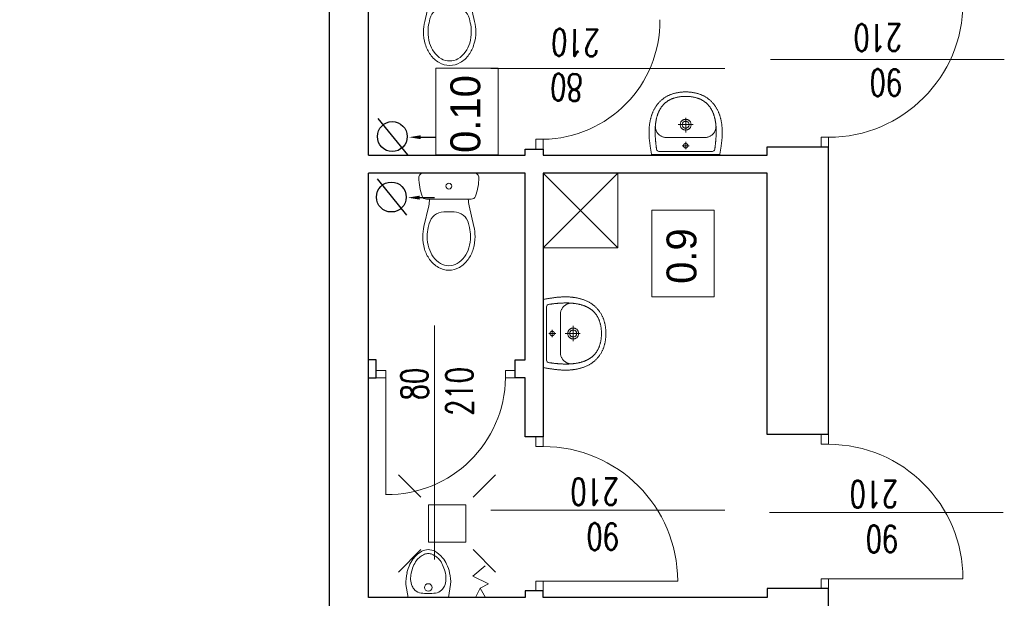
# Model space of a CAD drawing. Header units: millimetres. Extents: x -2948 to 78628, y 64669 to 215420.
# Tile 90 of 256: x 55895 to 56554, y 90918 to 91305. Entities that reach past the tile are written whole.
import ezdxf
from ezdxf.enums import TextEntityAlignment as Align

# ---------------------------------------------------------------- set-up
doc = ezdxf.new("R2010")
doc.units = ezdxf.units.MM
for name, color, linetype, lineweight in [('meble inst', 240, 'Continuous', 5), ('NOWE SCIANY', 3, 'Continuous', 13), ('OPIS', 2, 'Continuous', 13), ('P_POMOC', 1, 'Continuous', 5), ('pomiwszczenia', 95, 'Continuous', 20), ('POMOC', 1, 'Continuous', 13), ('WYMIAR', 5, 'Continuous', 13), ('WYPOSAZENIE_SANITARNE', 122, 'Continuous', 5), ('ŚCIANY', 7, 'Continuous', 30)]:
    doc.layers.add(name, color=color, linetype=linetype, lineweight=lineweight)
doc.styles.add('CP_ATTR', font='ROMANS.SHX')
doc.styles.add('style2', font='romans.shx', dxfattribs={"width": 0.7})
doc.dimstyles.new('100', dxfattribs={"dimscale": 80, "dimtxt": 0.2, "dimasz": 0.2, "dimexe": 1.25, "dimexo": 0.625, "dimgap": 0.05, "dimtad": 1, "dimdec": 0, "dimdsep": 46, "dimlunit": 6, "dimtxsty": 'style2', "dimblk1": 'TICK', "dimblk2": 'TICK', "dimsah": 1, "dimcen": 0.2, "dimse1": 1, "dimse2": 1, "dimclrd": 256, "dimclrt": 2, "dimadec": 0, "dimazin": 0, "dimtfac": 1, "dimtdec": 0, "dimtix": 1, "dimtmove": 1, "dimatfit": 0, "dimldrblk": 'DOTSMALL', "dimfxl": 1, "dimtolj": 1, "dimtzin": 0, "dimarcsym": 0})

# ---------------------------------------------------------------- blocks, each defined once
blk = doc.blocks.new('TICK')
at = {"color": 5}
for p, q in [((0, -0.75), (0, 0.75)), ((-1, 0), (1, 0))]:
    blk.add_line(p, q, dxfattribs=at)
at = {"const_width": 0.1}
blk.add_lwpolyline([(-0.354, -0.354), (0.354, 0.354)], dxfattribs=at)
blk = doc.blocks.new('*D1317')
at = {"layer": 'Defpoints', "color": 0, "ltscale": 2, "transparency": 16777216}
for p in [(55383.58, 91391.17), (56037.62, 91391.17), (56037.62, 90901.17)]:
    blk.add_point(p, dxfattribs=at)
at = {"layer": 'WYMIAR', "lineweight": -2, "ltscale": 2, "transparency": 16777216}
blk.add_line((55383.58, 90917.17), (55383.58, 91375.17), dxfattribs=at)
at = {"layer": 'WYMIAR', "lineweight": -2, "ltscale": 2, "transparency": 16777216, "xscale": 16, "yscale": 16, "zscale": 16}
for p, rotation in [((55383.58, 91391.17), 90), ((55383.58, 90901.17), 270)]:
    blk.add_blockref('TICK', p, dxfattribs=dict(at, rotation=rotation))
at = {"layer": 'WYMIAR', "color": 2, "ltscale": 2, "transparency": 16777216, "insert": (55371.58, 91146.17), "char_height": 16, "attachment_point": 5, "rotation": 90, "style": 'style2'}
blk.add_mtext('\\A1;490', dxfattribs=at)
blk = doc.blocks.new('_DotSmall')
at = {"layer": 'OPIS', "color": 0, "const_width": 0.5}
blk.add_lwpolyline([(-0.0625, 0, 1), (0.0625, 0, 1)], format="xyb", close=True, dxfattribs=at)
blk = doc.blocks.new('A$C48A16FC9')
at = {"layer": 'WYPOSAZENIE_SANITARNE'}
for p, q in [((-13.67, 35.98), (20.52, 35.98)), ((-13.28, 0.27), (-10.09, 14.1)), ((18.4, 18.48), (-11.55, 18.48)), ((20.13, 0.27), (16.94, 14.1)), ((0, 10), (6.85, 10)), ((-10.36, -0.41), (-9.74, 2.25)), ((17.21, -0.41), (16.6, 2.25))]:
    blk.add_line(p, q, dxfattribs=at)
for points in [[(-14.07, -6.52, 0.072039), (-12.86, -14.86, 0.083339), (-9.48, -21.8, 0.106661), (-3.63, -27.12, 0.132138), (3.43, -29.02, 0.132138), (10.48, -27.12, 0.106661), (16.33, -21.8, 0.083339), (19.72, -14.86, 0.072039), (20.93, -6.52, 0.05824), (20.13, 0.27, 0.083339)], [(-13.28, 0.27, 0.05824), (-14.07, -6.52, 0.072039)], [(-10.36, -0.43, 0.05824), (-11.07, -6.52, 0.05824)], [(-11.07, -6.52, 0.072039), (-9.99, -14.01, 0.083339), (-7.04, -20.05, 0.106661), (-2.12, -24.52, 0.132138), (3.43, -26.02, 0.132138), (8.98, -24.52, 0.106661), (13.89, -20.05, 0.083339), (16.84, -14.01, 0.072039), (17.93, -6.52, 0.05824), (17.21, -0.43, 0.05824)]]:
    blk.add_lwpolyline(points, format="xyb", dxfattribs=at)
blk.add_circle((3.43, 27.23), 1.96, dxfattribs=at)
for centre, radius, start, end in [((-13.67, 32.98), 3, 90, 180.53765), ((20.52, 32.98), 3, 359.46235, 90), ((20.33, 33.3), 37, 180.53765, 200.34174), ((-13.48, 33.3), 37, 339.65826, 359.46235), ((-11.55, 21.48), 3, 200.34174, 270), ((18.4, 21.48), 3, 270, 339.65826), ((-29.57, 18.6), 20, 346.99533, 359.67168), ((36.43, 18.6), 20, 180.32832, 193.00467), ((0, 0), 10, 90, 166.99533), ((6.85, 0), 10, 13.00467, 90)]:
    blk.add_arc(centre, radius, start, end, dxfattribs=at)
blk = doc.blocks.new('A$C17BC5D8D')
at = {"layer": 'WYPOSAZENIE_SANITARNE'}
blk.add_line((3.81, -7.43), (3.81, -7.43), dxfattribs=at)
for points in [[(-2.19, 13.82), (-2.19, -8.88), (-2.19, -31.68), (-1.76, -31.78), (-1.34, -31.87), (-0.91, -31.96), (-0.47, -32.04), (-0.04, -32.12), (0.4, -32.2), (0.84, -32.27), (1.28, -32.35), (1.73, -32.42), (2.17, -32.48), (2.61, -32.55), (3.06, -32.61), (3.5, -32.67), (3.94, -32.73), (4.39, -32.79), (4.83, -32.85), (5.26, -32.91), (5.7, -32.97), (6.13, -33.02), (6.56, -33.08), (6.98, -33.13), (7.4, -33.17), (7.82, -33.21), (8.24, -33.25), (8.67, -33.28), (9.09, -33.31), (9.51, -33.34), (9.93, -33.37), (10.36, -33.39), (10.78, -33.4), (11.2, -33.42), (11.63, -33.43), (12.05, -33.44), (12.47, -33.44), (12.9, -33.44), (13.32, -33.43), (13.74, -33.43), (14.17, -33.41), (14.59, -33.4), (15.01, -33.38), (15.43, -33.35), (15.86, -33.32), (16.28, -33.29), (16.7, -33.25), (17.12, -33.21), (17.54, -33.16), (17.96, -33.11), (18.37, -33.05), (18.79, -32.99), (19.21, -32.92), (19.62, -32.85), (20.04, -32.77), (20.45, -32.69), (20.87, -32.61), (21.28, -32.51), (21.69, -32.42), (22.1, -32.31), (22.51, -32.21), (22.91, -32.09), (23.32, -31.97), (23.72, -31.85), (24.13, -31.72), (24.53, -31.58), (24.93, -31.44), (25.33, -31.29), (25.72, -31.14), (26.12, -30.98), (26.51, -30.81), (26.9, -30.64), (26.9, -30.64), (27.31, -30.45), (27.7, -30.26), (28.1, -30.06), (28.48, -29.85), (28.86, -29.64), (29.24, -29.42), (29.61, -29.19), (29.97, -28.95), (30.33, -28.71), (30.68, -28.47), (31.02, -28.21), (31.36, -27.95), (31.7, -27.68), (32.03, -27.41), (32.35, -27.13), (32.66, -26.84), (32.97, -26.55), (33.28, -26.24), (33.58, -25.94), (33.87, -25.62), (34.16, -25.3), (34.44, -24.97), (34.72, -24.63), (34.99, -24.29), (35.26, -23.93), (35.52, -23.58), (35.77, -23.21), (36.02, -22.84), (36.27, -22.46), (36.49, -22.1), (36.71, -21.74), (36.92, -21.37), (37.12, -21), (37.31, -20.62), (37.5, -20.23), (37.67, -19.84), (37.84, -19.45), (38, -19.05), (38.15, -18.65), (38.29, -18.25), (38.43, -17.84), (38.56, -17.43), (38.68, -17.01), (38.79, -16.59), (38.9, -16.17), (39, -15.75), (39.1, -15.33), (39.18, -14.9), (39.27, -14.48), (39.34, -14.05), (39.41, -13.62), (39.47, -13.19), (39.53, -12.76), (39.58, -12.33), (39.63, -11.9), (39.67, -11.47), (39.71, -11.05), (39.74, -10.62), (39.77, -10.19), (39.79, -9.77), (39.8, -9.35), (39.82, -8.93), (39.82, -8.93), (39.8, -8.51), (39.79, -8.08), (39.77, -7.66), (39.74, -7.23), (39.71, -6.81), (39.67, -6.38), (39.63, -5.95), (39.58, -5.52), (39.53, -5.09), (39.47, -4.66), (39.41, -4.23), (39.34, -3.8), (39.27, -3.38), (39.18, -2.95), (39.1, -2.52), (39, -2.1), (38.9, -1.68), (38.79, -1.26), (38.68, -0.84), (38.56, -0.43), (38.43, -0.01), (38.29, 0.39), (38.15, 0.8), (38, 1.2), (37.84, 1.6), (37.67, 1.99), (37.5, 2.38), (37.31, 2.77), (37.12, 3.14), (36.92, 3.52), (36.71, 3.89), (36.49, 4.25), (36.27, 4.61), (36.27, 4.61), (36.02, 4.99), (35.77, 5.36), (35.52, 5.72), (35.26, 6.08), (34.99, 6.43), (34.72, 6.78), (34.44, 7.11), (34.16, 7.44), (33.87, 7.77), (33.58, 8.08), (33.28, 8.39), (32.97, 8.69), (32.66, 8.99), (32.35, 9.28), (32.03, 9.56), (31.7, 9.83), (31.36, 10.1), (31.02, 10.36), (30.68, 10.61), (30.33, 10.86), (29.97, 11.1), (29.61, 11.34), (29.24, 11.56), (28.86, 11.78), (28.48, 12), (28.1, 12.2), (27.7, 12.4), (27.31, 12.6), (26.9, 12.78), (26.9, 12.78), (26.51, 12.96), (26.12, 13.12), (25.72, 13.28), (25.33, 13.44), (24.93, 13.59), (24.53, 13.73), (24.13, 13.86), (23.72, 14), (23.32, 14.12), (22.91, 14.24), (22.51, 14.35), (22.1, 14.46), (21.69, 14.56), (21.28, 14.66), (20.87, 14.75), (20.45, 14.84), (20.04, 14.92), (19.62, 15), (19.21, 15.07), (18.79, 15.14), (18.37, 15.2), (17.96, 15.25), (17.54, 15.31), (17.12, 15.35), (16.7, 15.4), (16.28, 15.43), (15.86, 15.47), (15.43, 15.5), (15.01, 15.52), (14.59, 15.54), (14.17, 15.56), (13.74, 15.57), (13.32, 15.58), (12.9, 15.59), (12.47, 15.59), (12.05, 15.58), (11.63, 15.58), (11.2, 15.57), (10.78, 15.55), (10.36, 15.53), (9.93, 15.51), (9.51, 15.49), (9.09, 15.46), (8.67, 15.43), (8.24, 15.4), (7.82, 15.36), (7.4, 15.32), (6.98, 15.27), (6.56, 15.23), (6.56, 15.23), (6.13, 15.17), (5.7, 15.11), (5.26, 15.06), (4.83, 15), (4.39, 14.94), (3.94, 14.88), (3.5, 14.82), (3.06, 14.76), (2.61, 14.69), (2.17, 14.63), (1.73, 14.56), (1.28, 14.49), (0.84, 14.42), (0.4, 14.34), (-0.04, 14.27), (-0.47, 14.18), (-0.91, 14.1), (-1.34, 14.01), (-1.76, 13.92)], [(36.8, -8.93), (36.8, -8.44), (36.78, -7.96), (36.76, -7.49), (36.73, -7.02), (36.7, -6.57), (36.66, -6.12), (36.61, -5.67), (36.56, -5.24), (36.5, -4.81), (36.44, -4.38), (36.37, -3.97), (36.29, -3.56), (36.21, -3.16), (36.12, -2.76), (36.02, -2.38), (35.92, -1.99), (35.81, -1.62), (35.7, -1.25), (35.59, -0.89), (35.46, -0.53), (35.33, -0.19), (35.2, 0.16), (35.06, 0.49), (34.92, 0.82), (34.77, 1.15), (34.61, 1.47), (34.45, 1.78), (34.29, 2.08), (34.12, 2.38), (33.95, 2.68), (33.77, 2.96), (33.58, 3.25), (33.4, 3.52), (33.2, 3.79), (33.01, 4.06), (32.8, 4.32), (32.6, 4.57), (32.39, 4.82), (32.17, 5.06), (31.95, 5.3), (31.73, 5.53), (31.5, 5.75), (31.27, 5.98), (31.04, 6.19), (30.8, 6.4), (30.56, 6.61), (30.31, 6.81), (30.06, 7), (29.81, 7.19), (29.55, 7.38), (29.29, 7.56), (29.02, 7.74), (28.76, 7.91), (28.49, 8.07), (28.21, 8.24), (27.93, 8.39), (27.65, 8.54), (27.37, 8.69), (27.09, 8.84), (26.8, 8.98), (26.5, 9.11), (26.21, 9.24), (25.91, 9.37), (25.61, 9.49), (25.31, 9.61), (25.01, 9.72), (24.7, 9.83), (24.39, 9.94), (24.08, 10.04), (23.76, 10.14), (23.45, 10.23), (23.13, 10.32), (22.81, 10.41), (22.48, 10.49), (22.16, 10.57), (21.83, 10.64), (21.5, 10.72), (21.17, 10.78), (20.84, 10.85), (20.51, 10.91), (20.18, 10.97), (19.84, 11.02), (19.5, 11.08), (19.16, 11.12), (18.82, 11.17), (18.48, 11.21), (18.14, 11.25), (17.8, 11.29), (17.45, 11.32), (17.11, 11.35), (16.76, 11.38), (16.41, 11.4), (16.06, 11.43), (15.72, 11.45), (15.37, 11.46), (15.02, 11.48), (14.67, 11.49), (14.32, 11.5), (13.97, 11.51), (13.61, 11.51), (13.26, 11.51), (12.91, 11.51), (12.56, 11.51), (12.21, 11.51), (11.86, 11.5), (11.5, 11.49), (11.15, 11.48), (10.8, 11.47), (10.45, 11.45), (10.1, 11.44), (9.75, 11.42), (9.4, 11.4), (9.05, 11.38), (8.7, 11.36), (8.36, 11.33), (8.01, 11.31), (7.66, 11.28), (7.32, 11.25), (6.97, 11.22), (6.63, 11.19), (6.29, 11.15), (5.95, 11.12), (5.61, 11.08), (5.27, 11.05), (4.93, 11.01), (4.6, 10.97), (4.26, 10.93), (3.93, 10.89), (3.6, 10.85), (3.27, 10.8), (2.94, 10.76), (2.61, 10.72), (2.29, 10.67), (1.97, 10.63), (1.65, 10.58), (1.33, 10.53), (1.33, 10.53), (0.77, 10.3), (0.38, 9.98), (0.13, 9.53), (0.01, 8.93), (-0.01, -8.93), (0.01, -26.78), (0.13, -27.38), (0.38, -27.83), (0.77, -28.16), (1.33, -28.39), (1.65, -28.43), (1.97, -28.48), (2.29, -28.52), (2.61, -28.57), (2.94, -28.61), (3.27, -28.66), (3.6, -28.7), (3.93, -28.74), (4.26, -28.78), (4.6, -28.82), (4.93, -28.86), (5.27, -28.9), (5.61, -28.93), (5.95, -28.97), (6.29, -29.01), (6.63, -29.04), (6.97, -29.07), (7.32, -29.1), (7.66, -29.13), (8.01, -29.16), (8.36, -29.18), (8.7, -29.21), (9.05, -29.23), (9.4, -29.25), (9.75, -29.27), (10.1, -29.29), (10.45, -29.31), (10.8, -29.32), (11.15, -29.33), (11.5, -29.34), (11.86, -29.35), (12.21, -29.36), (12.56, -29.36), (12.91, -29.37), (13.26, -29.37), (13.61, -29.36), (13.97, -29.36), (14.32, -29.35), (14.67, -29.34), (15.02, -29.33), (15.37, -29.32), (15.72, -29.3), (16.06, -29.28), (16.41, -29.26), (16.76, -29.23), (17.11, -29.2), (17.45, -29.17), (17.8, -29.14), (18.14, -29.1), (18.48, -29.07), (18.82, -29.02), (19.16, -28.98), (19.5, -28.93), (19.84, -28.88), (20.18, -28.82), (20.51, -28.76), (20.84, -28.7), (21.17, -28.64), (21.5, -28.57), (21.83, -28.5), (22.16, -28.42), (22.48, -28.34), (22.81, -28.26), (23.13, -28.17), (23.45, -28.08), (23.76, -27.99), (24.08, -27.89), (24.39, -27.79), (24.7, -27.68), (25.01, -27.57), (25.31, -27.46), (25.61, -27.34), (25.91, -27.22), (26.21, -27.09), (26.5, -26.96), (26.8, -26.83), (27.09, -26.69), (27.37, -26.55), (27.65, -26.4), (27.93, -26.25), (28.21, -26.09), (28.49, -25.93), (28.76, -25.76), (29.02, -25.59), (29.29, -25.41), (29.55, -25.23), (29.81, -25.05), (30.06, -24.86), (30.31, -24.66), (30.56, -24.46), (30.8, -24.26), (31.04, -24.04), (31.27, -23.83), (31.5, -23.61), (31.73, -23.38), (31.95, -23.15), (32.17, -22.91), (32.39, -22.67), (32.6, -22.42), (32.8, -22.17), (33.01, -21.91), (33.2, -21.64), (33.4, -21.37), (33.58, -21.1), (33.77, -20.82), (33.95, -20.53), (34.12, -20.24), (34.29, -19.94), (34.45, -19.63), (34.61, -19.32), (34.77, -19), (34.92, -18.68), (35.06, -18.35), (35.2, -18.01), (35.33, -17.67), (35.46, -17.32), (35.59, -16.96), (35.7, -16.6), (35.81, -16.23), (35.92, -15.86), (36.02, -15.48), (36.12, -15.09), (36.21, -14.69), (36.29, -14.29), (36.37, -13.88), (36.44, -13.47), (36.5, -13.05), (36.56, -12.62), (36.61, -12.18), (36.66, -11.74), (36.7, -11.29), (36.73, -10.83), (36.76, -10.36), (36.78, -9.89), (36.8, -9.41), (36.8, -8.93)], [(17.86, -5.33), (18.22, -5.34), (18.57, -5.38), (18.89, -5.45), (19.19, -5.54), (19.47, -5.65), (19.74, -5.79), (19.99, -5.94), (20.21, -6.11), (20.42, -6.3), (20.61, -6.5), (20.78, -6.72), (20.93, -6.95), (21.06, -7.19), (21.18, -7.44), (21.27, -7.7), (21.35, -7.97), (21.41, -8.24), (21.44, -8.51), (21.46, -8.79), (21.46, -9.07), (21.44, -9.34), (21.41, -9.62), (21.35, -9.89), (21.27, -10.15), (21.18, -10.41), (21.06, -10.66), (20.93, -10.9), (20.78, -11.13), (20.61, -11.35), (20.42, -11.55), (20.21, -11.74), (19.98, -11.91), (19.74, -12.07), (19.47, -12.2), (19.19, -12.31), (18.89, -12.41), (18.56, -12.47), (18.22, -12.51), (17.86, -12.53), (17.5, -12.51), (17.16, -12.47), (16.84, -12.41), (16.54, -12.31), (16.25, -12.2), (15.99, -12.07), (15.74, -11.91), (15.52, -11.74), (15.31, -11.55), (15.12, -11.35), (14.95, -11.13), (14.8, -10.9), (14.66, -10.66), (14.55, -10.41), (14.46, -10.15), (14.38, -9.88), (14.32, -9.61), (14.28, -9.34), (14.27, -9.06), (14.27, -8.79), (14.28, -8.51), (14.32, -8.24), (14.38, -7.97), (14.46, -7.7), (14.55, -7.44), (14.66, -7.19), (14.8, -6.95), (14.95, -6.72), (15.12, -6.5), (15.31, -6.3), (15.52, -6.11), (15.74, -5.94), (15.99, -5.79), (16.25, -5.65), (16.54, -5.54), (16.84, -5.45), (17.16, -5.38), (17.5, -5.34), (17.86, -5.33)], [(3.81, -7.43), (3.79, -7.43), (3.77, -7.43), (3.75, -7.43), (3.73, -7.43), (3.71, -7.43), (3.69, -7.43), (3.67, -7.43), (3.64, -7.44), (3.62, -7.44), (3.6, -7.44), (3.58, -7.44), (3.56, -7.45), (3.54, -7.45), (3.52, -7.46), (3.5, -7.46), (3.48, -7.46), (3.46, -7.47), (3.44, -7.47), (3.42, -7.48), (3.39, -7.49), (3.37, -7.49), (3.35, -7.5), (3.33, -7.5), (3.31, -7.51), (3.29, -7.52), (3.27, -7.53), (3.25, -7.53), (3.23, -7.54), (3.22, -7.55), (3.2, -7.56), (3.18, -7.57), (3.16, -7.58), (3.14, -7.59), (3.12, -7.6), (3.1, -7.61), (3.08, -7.62), (3.06, -7.63), (3.05, -7.64), (3.03, -7.65), (3.01, -7.66), (2.99, -7.67), (2.97, -7.68), (2.96, -7.69), (2.94, -7.71), (2.92, -7.72), (2.9, -7.73), (2.89, -7.75), (2.87, -7.76), (2.85, -7.77), (2.84, -7.79), (2.82, -7.8), (2.81, -7.81), (2.79, -7.83), (2.78, -7.84), (2.76, -7.86), (2.75, -7.87), (2.73, -7.89), (2.72, -7.9), (2.7, -7.92), (2.69, -7.93), (2.67, -7.95), (2.66, -7.97), (2.65, -7.98), (2.63, -8), (2.62, -8.02), (2.61, -8.03), (2.59, -8.05), (2.58, -8.07), (2.57, -8.08), (2.56, -8.1), (2.55, -8.12), (2.54, -8.14), (2.52, -8.16), (2.51, -8.17), (2.5, -8.19), (2.49, -8.21), (2.48, -8.23), (2.47, -8.25), (2.46, -8.27), (2.45, -8.29), (2.45, -8.31), (2.44, -8.33), (2.43, -8.35), (2.42, -8.37), (2.41, -8.39), (2.41, -8.41), (2.4, -8.43), (2.39, -8.45), (2.38, -8.47), (2.38, -8.49), (2.37, -8.51), (2.37, -8.53), (2.36, -8.55), (2.36, -8.57), (2.35, -8.59), (2.35, -8.61), (2.34, -8.63), (2.34, -8.65), (2.33, -8.67), (2.33, -8.69), (2.33, -8.71), (2.32, -8.73), (2.32, -8.76), (2.32, -8.78), (2.32, -8.8), (2.32, -8.82), (2.31, -8.84), (2.31, -8.86), (2.31, -8.88), (2.31, -8.9), (2.31, -8.92), (2.31, -8.95), (2.31, -8.97), (2.31, -8.99), (2.31, -9.01), (2.32, -9.03), (2.32, -9.05), (2.32, -9.07), (2.32, -9.09), (2.32, -9.12), (2.33, -9.14), (2.33, -9.16), (2.33, -9.18), (2.34, -9.2), (2.34, -9.22), (2.35, -9.24), (2.35, -9.26), (2.35, -9.28), (2.36, -9.3), (2.37, -9.32), (2.37, -9.34), (2.38, -9.36), (2.38, -9.38), (2.39, -9.4), (2.4, -9.42), (2.4, -9.44), (2.41, -9.46), (2.42, -9.48), (2.43, -9.5), (2.44, -9.52), (2.44, -9.54), (2.45, -9.56), (2.46, -9.58), (2.47, -9.6), (2.48, -9.62), (2.49, -9.64), (2.5, -9.66), (2.51, -9.67), (2.52, -9.69), (2.53, -9.71), (2.54, -9.73), (2.56, -9.75), (2.57, -9.77), (2.58, -9.78), (2.59, -9.8), (2.6, -9.82), (2.62, -9.83), (2.63, -9.85), (2.64, -9.87), (2.66, -9.88), (2.67, -9.9), (2.68, -9.92), (2.7, -9.93), (2.71, -9.95), (2.73, -9.96), (2.74, -9.98), (2.76, -9.99), (2.77, -10.01), (2.79, -10.02), (2.8, -10.04), (2.82, -10.05), (2.84, -10.07), (2.85, -10.08), (2.87, -10.09), (2.88, -10.11), (2.9, -10.12), (2.92, -10.13), (2.94, -10.14), (2.95, -10.16), (2.97, -10.17), (2.99, -10.18), (3.01, -10.19), (3.02, -10.2), (3.04, -10.21), (3.06, -10.22), (3.08, -10.24), (3.1, -10.25), (3.12, -10.26), (3.13, -10.27), (3.15, -10.27), (3.17, -10.28), (3.19, -10.29), (3.21, -10.3), (3.23, -10.31), (3.25, -10.32), (3.27, -10.33), (3.29, -10.33), (3.31, -10.34), (3.33, -10.35), (3.35, -10.35), (3.37, -10.36), (3.39, -10.37), (3.41, -10.37), (3.43, -10.38), (3.45, -10.38), (3.47, -10.39), (3.49, -10.39), (3.51, -10.4), (3.54, -10.4), (3.56, -10.4), (3.58, -10.41), (3.6, -10.41), (3.62, -10.41), (3.64, -10.42), (3.66, -10.42), (3.68, -10.42), (3.7, -10.42), (3.73, -10.42), (3.75, -10.43), (3.77, -10.43), (3.79, -10.43), (3.81, -10.43), (3.83, -10.43), (3.85, -10.43), (3.87, -10.43), (3.9, -10.42), (3.92, -10.42), (3.94, -10.42), (3.96, -10.42), (3.98, -10.42), (4, -10.41), (4.02, -10.41), (4.04, -10.41), (4.06, -10.41), (4.08, -10.4), (4.11, -10.4), (4.13, -10.39), (4.15, -10.39), (4.17, -10.38), (4.19, -10.38), (4.21, -10.37), (4.23, -10.37), (4.25, -10.36), (4.27, -10.36), (4.29, -10.35), (4.31, -10.34), (4.33, -10.33), (4.35, -10.33), (4.37, -10.32), (4.39, -10.31), (4.41, -10.3), (4.43, -10.29), (4.45, -10.29), (4.47, -10.28), (4.49, -10.27), (4.5, -10.26), (4.52, -10.25), (4.54, -10.24), (4.56, -10.23), (4.58, -10.22), (4.6, -10.2), (4.61, -10.19), (4.63, -10.18), (4.65, -10.17), (4.67, -10.16), (4.69, -10.15), (4.7, -10.13), (4.72, -10.12), (4.74, -10.11), (4.75, -10.09), (4.77, -10.08), (4.79, -10.07), (4.8, -10.05), (4.82, -10.04), (4.83, -10.03), (4.85, -10.01), (4.86, -10), (4.88, -9.98), (4.89, -9.97), (4.91, -9.95), (4.92, -9.93), (4.94, -9.92), (4.95, -9.9), (4.96, -9.89), (4.98, -9.87), (4.99, -9.85), (5, -9.84), (5.02, -9.82), (5.03, -9.8), (5.04, -9.79), (5.05, -9.77), (5.07, -9.75), (5.08, -9.73), (5.09, -9.71), (5.1, -9.7), (5.11, -9.68), (5.12, -9.66), (5.13, -9.64), (5.14, -9.62), (5.15, -9.6), (5.16, -9.58), (5.17, -9.57), (5.18, -9.55), (5.19, -9.53), (5.2, -9.51), (5.2, -9.49), (5.21, -9.47), (5.22, -9.45), (5.23, -9.43), (5.23, -9.41), (5.24, -9.39), (5.25, -9.37), (5.25, -9.35), (5.26, -9.33), (5.26, -9.31), (5.27, -9.29), (5.27, -9.27), (5.28, -9.24), (5.28, -9.22), (5.29, -9.2), (5.29, -9.18), (5.29, -9.16), (5.3, -9.14), (5.3, -9.12), (5.3, -9.1), (5.3, -9.08), (5.31, -9.06), (5.31, -9.03), (5.31, -9.01), (5.31, -8.99), (5.31, -8.97), (5.31, -8.95), (5.31, -8.93), (5.31, -8.91), (5.31, -8.89), (5.31, -8.86), (5.31, -8.84), (5.31, -8.82), (5.31, -8.8), (5.31, -8.78), (5.3, -8.76), (5.3, -8.74), (5.3, -8.72), (5.29, -8.7), (5.29, -8.67), (5.29, -8.65), (5.28, -8.63), (5.28, -8.61), (5.27, -8.59), (5.27, -8.57), (5.26, -8.55), (5.26, -8.53), (5.25, -8.51), (5.25, -8.49), (5.24, -8.47), (5.23, -8.45), (5.23, -8.43), (5.22, -8.41), (5.21, -8.39), (5.2, -8.37), (5.2, -8.35), (5.19, -8.33), (5.18, -8.31), (5.17, -8.29), (5.16, -8.27), (5.15, -8.25), (5.14, -8.23), (5.13, -8.22), (5.12, -8.2), (5.11, -8.18), (5.1, -8.16), (5.09, -8.14), (5.08, -8.12), (5.07, -8.11), (5.06, -8.09), (5.04, -8.07), (5.03, -8.05), (5.02, -8.04), (5.01, -8.02), (4.99, -8), (4.98, -7.99), (4.97, -7.97), (4.95, -7.95), (4.94, -7.94), (4.93, -7.92), (4.91, -7.91), (4.9, -7.89), (4.88, -7.87), (4.87, -7.86), (4.85, -7.84), (4.84, -7.83), (4.82, -7.82), (4.8, -7.8), (4.79, -7.79), (4.77, -7.77), (4.76, -7.76), (4.74, -7.75), (4.72, -7.73), (4.71, -7.72), (4.69, -7.71), (4.67, -7.7), (4.65, -7.68), (4.64, -7.67), (4.62, -7.66), (4.6, -7.65), (4.58, -7.64), (4.56, -7.63), (4.55, -7.62), (4.53, -7.61), (4.51, -7.6), (4.49, -7.59), (4.47, -7.58), (4.45, -7.57), (4.43, -7.56), (4.41, -7.55), (4.39, -7.54), (4.37, -7.54), (4.35, -7.53), (4.33, -7.52), (4.31, -7.51), (4.29, -7.51), (4.27, -7.5), (4.25, -7.49), (4.23, -7.49), (4.21, -7.48), (4.19, -7.48), (4.17, -7.47), (4.15, -7.47), (4.13, -7.46), (4.11, -7.46), (4.09, -7.45), (4.07, -7.45), (4.05, -7.44), (4.03, -7.44), (4, -7.44), (3.98, -7.44), (3.96, -7.43), (3.94, -7.43), (3.92, -7.43), (3.9, -7.43), (3.88, -7.43), (3.86, -7.43), (3.84, -7.43), (3.81, -7.43)], [(17.86, -6.63), (18.23, -6.65), (18.57, -6.72), (18.87, -6.82), (19.14, -6.97), (19.38, -7.14), (19.59, -7.35), (19.77, -7.57), (19.91, -7.82), (20.02, -8.08), (20.1, -8.36), (20.15, -8.64), (20.16, -8.93), (20.15, -9.21), (20.1, -9.5), (20.02, -9.77), (19.91, -10.03), (19.76, -10.28), (19.59, -10.51), (19.38, -10.71), (19.14, -10.89), (18.87, -11.03), (18.57, -11.14), (18.23, -11.2), (17.86, -11.23), (17.5, -11.2), (17.16, -11.14), (16.86, -11.03), (16.59, -10.89), (16.35, -10.71), (16.14, -10.51), (15.96, -10.28), (15.82, -10.03), (15.71, -9.77), (15.63, -9.5), (15.58, -9.21), (15.56, -8.93), (15.58, -8.64), (15.63, -8.36), (15.71, -8.08), (15.82, -7.82), (15.96, -7.57), (16.14, -7.35), (16.35, -7.14), (16.59, -6.97), (16.86, -6.82), (17.16, -6.72), (17.5, -6.65), (17.86, -6.63)]]:
    blk.add_lwpolyline(points, close=True, dxfattribs=at)
for points in [[(16.87, 11.37), (16.57, 11.39), (16.26, 11.39), (15.94, 11.38), (15.62, 11.34), (15.28, 11.28), (14.95, 11.2), (14.61, 11.1), (14.27, 10.99), (13.93, 10.85), (13.6, 10.7), (13.26, 10.52), (12.93, 10.33), (12.61, 10.12), (12.29, 9.89), (11.98, 9.65), (11.68, 9.38), (11.4, 9.1), (11.12, 8.81), (10.86, 8.49), (10.62, 8.16), (10.39, 7.81), (10.18, 7.45), (9.99, 7.07), (9.82, 6.67), (9.67, 6.26), (9.54, 5.83), (9.45, 5.39), (9.37, 4.93), (9.33, 4.46), (9.31, 3.97)], [(9.31, 3.97), (9.31, -8.93), (9.31, -21.83)], [(3.81, -11.36), (3.81, -6.49)], [(17.89, -3.84), (17.89, -14.02)], [(6.34, -8.93), (1.5, -8.93)], [(22.54, -8.93), (12.53, -8.93)], [(9.31, -21.83), (9.33, -22.31), (9.37, -22.78), (9.45, -23.24), (9.54, -23.68), (9.67, -24.11), (9.82, -24.52), (9.99, -24.92), (10.18, -25.3), (10.39, -25.66), (10.62, -26.01), (10.86, -26.34), (11.12, -26.66), (11.4, -26.96), (11.68, -27.24), (11.98, -27.5), (12.29, -27.75), (12.61, -27.97), (12.93, -28.18), (13.26, -28.38), (13.6, -28.55), (13.93, -28.7), (14.27, -28.84), (14.61, -28.96), (14.95, -29.05), (15.28, -29.13), (15.62, -29.19), (15.94, -29.23), (16.26, -29.25), (16.57, -29.24), (16.87, -29.22)]]:
    blk.add_lwpolyline(points, dxfattribs=at)
blk = doc.blocks.new('A$C172927FC')
at = {"layer": 'WYPOSAZENIE_SANITARNE'}
for p, q in [((-8.68, 35.29), (0.05, 33.82)), ((0.05, 33.82), (0.01, 6.84)), ((-8.68, 5.37), (0.02, 6.84))]:
    blk.add_line(p, q, dxfattribs=at)
at = {"layer": 'WYPOSAZENIE_SANITARNE', "extrusion": (0, 0, -1)}
for centre, major_axis, start_param, end_param in [((-9.98, 5.67), (-20.97, 20.97), 0.353831, 0.563601), ((-9.96, 5.65), (-20.98, 20.98), 0.563092, 0.828839), ((-14.06, 15.1), (-13.72, 13.72), 6.016495, 6.365606), ((-18.08, 18.91), (8.09, 8.09), 4.580174, 4.87766), ((-14.38, 15.45), (-13.38, 13.38), 0.083366, 0.348876), ((-13.87, 13.28), (-13.06, 13.06), 0.157604, 0.398026), ((-11.05, 6.71), (-18.11, 18.11), 0.393284, 0.589384), ((-12.86, 14.9), (12.19, 12.19), -0.97239, -0.742667), ((-12.8, 18.28), (-9.8, 9.8), 0.834211, 1.17158), ((-10.3, 24.35), (-5.16, 5.16), 1.168328, 1.614808), ((-10.77, 23.88), (5.63, 5.63), 0.040978, 0.620876), ((-23.17, 20.32), (6.29, 6.29), 3.928059, 4.443853), ((-23.14, 20.37), (6.32, 6.32), 3.408761, 3.922462), ((-22.72, 20.34), (4.71, 4.71), 3.924544, 4.299004), ((-22.72, 20.31), (4.71, 4.71), 3.554869, 3.929329), ((-17.18, 18.16), (-8.92, 8.92), 5.87072, 6.153939), ((-6.73, 20.33), (1.77, 1.77), 2.356194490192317, 8.639379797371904), ((-61.62, 20.32), (41.64, 41.64), 0.702899, 0.867788), ((-14.05, 25.58), (-13.73, 13.73), 4.629586, 4.978331), ((-17.18, 22.49), (8.92, 8.92), 3.27073, 3.553949), ((-18.08, 21.74), (8.09, 8.09), 2.976213, 3.273699), ((-10.77, 16.77), (5.63, 5.63), 0.949811, 1.529709), ((-14.38, 25.22), (13.38, 13.38), 2.792384, 3.057777), ((-13.87, 27.37), (-13.06, 13.06), 4.314254, 4.554676), ((-9.97, 35.03), (-20.99, 20.99), 4.148711, 4.358191), ((-11.05, 33.94), (-18.11, 18.11), 4.122896, 4.318997), ((-12.86, 25.75), (12.19, 12.19), 2.313354, 2.543077), ((-12.8, 22.37), (9.8, 9.8), 1.969904, 2.307273), ((-10.3, 16.3), (5.16, 5.16), 1.526676, 1.973155), ((-9.96, 35.02), (-20.98, 20.98), 3.883456, 4.149114)]:
    blk.add_ellipse(centre, major_axis=major_axis, ratio=1, start_param=start_param, end_param=end_param, dxfattribs=at)
blk = doc.blocks.new('2DHSN_724_5an68yu')
for p, q in [((-17.5, 17.51), (-32.5, 32.51)), ((17.5, 17.51), (32.5, 32.51)), ((-17.5, -17.51), (-32.5, -32.51)), ((17.5, -17.51), (32.5, -32.51))]:
    blk.add_line(p, q)
blk.add_lwpolyline([(-12.5, 12.5), (12.5, 12.5), (12.5, -12.5), (-12.5, -12.5)], close=True)
at = {"linetype": 'ByBlock', "style": 'CP_ATTR', "flags": 9}
for tag, p in [('NAME', (-9.19, -1.83)), ('FLOW', (-9.19, -1.83)), ('CHARACTER', (-9.19, -1.84)), ('NUMBER', (-9.19, -1.85)), ('TEMPERATURE', (-9.19, -1.85)), ('PRODUCT-TYPE', (-9.19, -1.86)), ('ORDER-NO', (-9.19, -1.87)), ('PN', (-9.18, -1.83)), ('OTHER', (-9.18, -1.83)), ('PRODUCER', (-9.17, -1.83)), ('ARTICLE', (-9.16, -1.83)), ('VOLTAGE', (-9.16, -1.85)), ('WEIGHT', (-9.15, -1.84)), ('GROUP', (-9.15, -1.85)), ('POWER', (-9.15, -1.87)), ('DN', (-9.14, -1.86))]:
    blk.add_attdef(tag, text='', height=0.00005, dxfattribs=at).set_placement(p, align=Align.MIDDLE_LEFT)
blk = doc.blocks.new('*D1202')
at = {"layer": 'Defpoints', "color": 0, "ltscale": 2, "transparency": 16777216}
for p in [(55344.36, 97889.17), (56086.34, 97889.17), (56086.38, 88222.17)]:
    blk.add_point(p, dxfattribs=at)
at = {"layer": 'WYMIAR', "lineweight": -2, "ltscale": 2, "transparency": 16777216}
blk.add_line((55344.4, 88238.17), (55344.36, 97873.17), dxfattribs=at)
at = {"layer": 'WYMIAR', "lineweight": -2, "ltscale": 2, "transparency": 16777216, "xscale": 16, "yscale": 16, "zscale": 16}
for p, rotation in [((55344.36, 97889.17), 90.00020786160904), ((55344.4, 88222.17), 270.0002078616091)]:
    blk.add_blockref('TICK', p, dxfattribs=dict(at, rotation=rotation))
at = {"layer": 'WYMIAR', "color": 2, "ltscale": 2, "transparency": 16777216, "insert": (55331.9, 93055.67), "char_height": 16, "attachment_point": 5, "rotation": 90.00021, "style": 'style2'}
blk.add_mtext('\\A1;9\xa0667', dxfattribs=at)
blk = doc.blocks.new('*D1217')
at = {"layer": 'Defpoints', "color": 0, "ltscale": 2, "transparency": 16777216}
for p in [(55415.52, 90906.17), (56128.33, 90906.17), (56138.73, 90465.17)]:
    blk.add_point(p, dxfattribs=at)
at = {"layer": 'WYMIAR', "lineweight": -2, "ltscale": 2, "transparency": 16777216}
blk.add_line((55415.52, 90481.17), (55415.52, 90890.17), dxfattribs=at)
at = {"layer": 'WYMIAR', "lineweight": -2, "ltscale": 2, "transparency": 16777216, "xscale": 16, "yscale": 16, "zscale": 16}
for p, rotation in [((55415.52, 90906.17), 90), ((55415.52, 90465.17), 270)]:
    blk.add_blockref('TICK', p, dxfattribs=dict(at, rotation=rotation))
at = {"layer": 'WYMIAR', "color": 2, "ltscale": 2, "transparency": 16777216, "insert": (55403.52, 90685.67), "char_height": 16, "attachment_point": 5, "rotation": 90, "style": 'style2'}
blk.add_mtext('\\A1;441', dxfattribs=at)
blk = doc.blocks.new('*D1369')
at = {"layer": 'Defpoints', "color": 0, "ltscale": 2, "transparency": 16777216}
for p in [(55415.52, 90918.17), (56128.33, 90918.17), (56128.33, 90906.17)]:
    blk.add_point(p, dxfattribs=at)
at = {"layer": 'WYMIAR', "lineweight": -2, "ltscale": 2, "transparency": 16777216}
for p, q in [((55415.52, 90934.17), (55415.52, 90950.17)), ((55415.52, 90906.17), (55415.52, 90918.17)), ((55415.52, 90890.17), (55415.52, 90874.17))]:
    blk.add_line(p, q, dxfattribs=at)
at = {"layer": 'WYMIAR', "lineweight": -2, "ltscale": 2, "transparency": 16777216, "xscale": 16, "yscale": 16, "zscale": 16}
for p, rotation in [((55415.52, 90918.17), 270), ((55415.52, 90906.17), 90)]:
    blk.add_blockref('TICK', p, dxfattribs=dict(at, rotation=rotation))
at = {"layer": 'WYMIAR', "color": 2, "ltscale": 2, "transparency": 16777216, "insert": (55403.52, 90912.17), "char_height": 16, "attachment_point": 5, "rotation": 90, "style": 'style2'}
blk.add_mtext('\\A1;12', dxfattribs=at)
blk = doc.blocks.new('*D1370')
at = {"layer": 'Defpoints', "color": 0, "ltscale": 2, "transparency": 16777216}
for p in [(55415.52, 91065.17), (56128.33, 91065.17), (56128.33, 90918.17)]:
    blk.add_point(p, dxfattribs=at)
at = {"layer": 'WYMIAR', "lineweight": -2, "ltscale": 2, "transparency": 16777216}
blk.add_line((55415.52, 90934.17), (55415.52, 91049.17), dxfattribs=at)
at = {"layer": 'WYMIAR', "lineweight": -2, "ltscale": 2, "transparency": 16777216, "xscale": 16, "yscale": 16, "zscale": 16}
for p, rotation in [((55415.52, 91065.17), 90), ((55415.52, 90918.17), 270)]:
    blk.add_blockref('TICK', p, dxfattribs=dict(at, rotation=rotation))
at = {"layer": 'WYMIAR', "color": 2, "ltscale": 2, "transparency": 16777216, "insert": (55403.52, 90991.67), "char_height": 16, "attachment_point": 5, "rotation": 90, "style": 'style2'}
blk.add_mtext('\\A1;147', dxfattribs=at)
blk = doc.blocks.new('*D1371')
at = {"layer": 'Defpoints', "color": 0, "ltscale": 2, "transparency": 16777216}
for p in [(55415.52, 91214.17), (56128.33, 91214.17), (56128.33, 91202.17)]:
    blk.add_point(p, dxfattribs=at)
at = {"layer": 'WYMIAR', "lineweight": -2, "ltscale": 2, "transparency": 16777216}
for p, q in [((55415.52, 91230.17), (55415.52, 91246.17)), ((55415.52, 91202.17), (55415.52, 91214.17)), ((55415.52, 91186.17), (55415.52, 91170.17))]:
    blk.add_line(p, q, dxfattribs=at)
at = {"layer": 'WYMIAR', "lineweight": -2, "ltscale": 2, "transparency": 16777216, "xscale": 16, "yscale": 16, "zscale": 16}
for p, rotation in [((55415.52, 91214.17), 270), ((55415.52, 91202.17), 90)]:
    blk.add_blockref('TICK', p, dxfattribs=dict(at, rotation=rotation))
at = {"layer": 'WYMIAR', "color": 2, "ltscale": 2, "transparency": 16777216, "insert": (55403.52, 91208.17), "char_height": 16, "attachment_point": 5, "rotation": 90, "style": 'style2'}
blk.add_mtext('\\A1;12', dxfattribs=at)
blk = doc.blocks.new('*D1372')
at = {"layer": 'Defpoints', "color": 0, "ltscale": 2, "transparency": 16777216}
for p in [(55415.52, 91202.17), (56128.33, 91202.17), (56128.33, 91077.17)]:
    blk.add_point(p, dxfattribs=at)
at = {"layer": 'WYMIAR', "lineweight": -2, "ltscale": 2, "transparency": 16777216}
blk.add_line((55415.52, 91093.17), (55415.52, 91186.17), dxfattribs=at)
at = {"layer": 'WYMIAR', "lineweight": -2, "ltscale": 2, "transparency": 16777216, "xscale": 16, "yscale": 16, "zscale": 16}
for p, rotation in [((55415.52, 91202.17), 90), ((55415.52, 91077.17), 270)]:
    blk.add_blockref('TICK', p, dxfattribs=dict(at, rotation=rotation))
at = {"layer": 'WYMIAR', "color": 2, "ltscale": 2, "transparency": 16777216, "insert": (55403.52, 91139.67), "char_height": 16, "attachment_point": 5, "rotation": 90, "style": 'style2'}
blk.add_mtext('\\A1;125', dxfattribs=at)
blk = doc.blocks.new('*D1236')
at = {"layer": 'Defpoints', "color": 0, "ltscale": 2, "transparency": 16777216}
for p in [(55415.52, 91077.17), (56128.33, 91077.17), (56128.33, 91065.17)]:
    blk.add_point(p, dxfattribs=at)
at = {"layer": 'WYMIAR', "lineweight": -2, "ltscale": 2, "transparency": 16777216}
for p, q in [((55415.52, 91093.17), (55415.52, 91109.17)), ((55415.52, 91065.17), (55415.52, 91077.17)), ((55415.52, 91049.17), (55415.52, 91033.17))]:
    blk.add_line(p, q, dxfattribs=at)
at = {"layer": 'WYMIAR', "lineweight": -2, "ltscale": 2, "transparency": 16777216, "xscale": 16, "yscale": 16, "zscale": 16}
for p, rotation in [((55415.52, 91077.17), 270), ((55415.52, 91065.17), 90)]:
    blk.add_blockref('TICK', p, dxfattribs=dict(at, rotation=rotation))
at = {"layer": 'WYMIAR', "color": 2, "ltscale": 2, "transparency": 16777216, "insert": (55403.52, 91071.17), "char_height": 16, "attachment_point": 5, "rotation": 90, "style": 'style2'}
blk.add_mtext('\\A1;12', dxfattribs=at)
blk = doc.blocks.new('*D1373')
at = {"layer": 'Defpoints', "color": 0, "ltscale": 2, "transparency": 16777216}
for p in [(55415.52, 91339.17), (56128.33, 91339.17), (56128.33, 91214.17)]:
    blk.add_point(p, dxfattribs=at)
at = {"layer": 'WYMIAR', "lineweight": -2, "ltscale": 2, "transparency": 16777216}
blk.add_line((55415.52, 91230.17), (55415.52, 91323.17), dxfattribs=at)
at = {"layer": 'WYMIAR', "lineweight": -2, "ltscale": 2, "transparency": 16777216, "xscale": 16, "yscale": 16, "zscale": 16}
for p, rotation in [((55415.52, 91339.17), 90), ((55415.52, 91214.17), 270)]:
    blk.add_blockref('TICK', p, dxfattribs=dict(at, rotation=rotation))
at = {"layer": 'WYMIAR', "color": 2, "ltscale": 2, "transparency": 16777216, "insert": (55403.52, 91276.67), "char_height": 16, "attachment_point": 5, "rotation": 90, "style": 'style2'}
blk.add_mtext('\\A1;125', dxfattribs=at)

msp = doc.modelspace()

# ---------------------------------------------------------------- linework, layer by layer
for p, q in [((56134.69, 91238.69), (56154.4, 91214.44)), ((56163.28, 91226.15), (56173.15, 91226.15)), ((56134.04, 91198.26), (56153.75, 91174.01)), ((56162.64, 91185.72), (56172.5, 91185.72))]:
    msp.add_line(p, q)
for centre in [(56144.27, 91226.56), (56143.62, 91186.13)]:
    msp.add_circle(centre, 10)
for points in [[(56163.28, 91224.83), (56163.28, 91227.46), (56155.4, 91226.15)], [(56162.64, 91184.41), (56162.64, 91187.03), (56154.75, 91185.72)]]:
    msp.add_solid(points)
at = {"layer": 'meble inst', "lineweight": 5, "ltscale": 0.02}
for p, q in [((56198.15, 90932.49), (56206.49, 90939.34)), ((56208.57, 90927.4), (56198.15, 90932.49)), ((56203.2, 90924.52), (56208.57, 90927.4)), ((56199.96, 90918.17), (56203.2, 90924.52)), ((56203.2, 90924.52), (56206.6, 90918.17))]:
    msp.add_line(p, q, dxfattribs=at)
at = {"layer": 'NOWE SCIANY'}
for p, q in [((56553.98, 91278.22), (56397.42, 91278.22)), ((56245.32, 91224.76), (56240.32, 91224.76)), ((56240.32, 91218.26), (56240.32, 91224.76)), ((56245.32, 91224.76), (56240.32, 91224.76)), ((56240.32, 91218.26), (56240.32, 91224.76)), ((56436.33, 91226.13), (56431.33, 91226.13)), ((56431.33, 91219.63), (56431.33, 91226.13)), ((56436.34, 91219.58), (56436.34, 91226.08)), ((56140.01, 91070.17), (56133.51, 91070.17)), ((56140.01, 91065.17), (56140.01, 91070.17)), ((56220.03, 91065.17), (56220.03, 91070.17)), ((56226.53, 91070.17), (56220.03, 91070.17)), ((56220.03, 91065.17), (56220.03, 91070.17)), ((56226.53, 91070.17), (56220.03, 91070.17)), ((56133.51, 91065.17), (56140.01, 91065.17)), ((56133.51, 91065.17), (56140.01, 91065.17)), ((56220.42, 91065.17), (56226.92, 91065.17)), ((56220.42, 91065.17), (56226.92, 91065.17)), ((56240.32, 91019.19), (56240.32, 91025.69)), ((56245.32, 91019.19), (56245.32, 91025.69)), ((56431.33, 91020.67), (56431.33, 91027.17)), ((56436.33, 91027.17), (56436.33, 91020.67)), ((56245.32, 91019.19), (56240.32, 91019.19)), ((56436.33, 91020.67), (56431.33, 91020.67)), ((56366.88, 90976.6), (56210.32, 90976.6)), ((56553.3, 90975.01), (56396.73, 90975.01)), ((56245.32, 90929.19), (56240.32, 90929.19)), ((56240.32, 90922.69), (56240.32, 90929.19)), ((56245.32, 90922.69), (56245.32, 90929.19)), ((56436.33, 90930.67), (56431.33, 90930.67)), ((56431.33, 90924.17), (56431.33, 90930.67))]:
    msp.add_line(p, q, dxfattribs=at)
at = {"layer": 'NOWE SCIANY', "ltscale": 2}
for p, q in [((56140.01, 91065.17), (56140.01, 90986.9)), ((56245.32, 90929.19), (56335.32, 90929.19)), ((56436.33, 90930.67), (56526.33, 90930.67))]:
    msp.add_line(p, q, dxfattribs=at)
at = {"layer": 'NOWE SCIANY'}
for points in [[(56245.32, 91224.76), (56245.32, 91214.17)], [(56245.32, 91218.26), (56233.32, 91218.26)], [(56245.32, 91218.26), (56233.32, 91218.26)], [(56245.32, 91218.26), (56233.32, 91218.26)], [(56436.33, 91219.63), (56395.33, 91219.63)], [(56233.32, 91202.17), (56233.32, 91081.26)], [(56245.32, 91065.17), (56245.32, 91202.17)], [(56245.32, 91135.17), (56245.32, 91065.17)], [(56133.51, 91065.17), (56133.51, 91077.17)], [(56133.51, 91069.17), (56133.51, 91065.17), (56133.51, 91077.17)], [(56226.53, 91065.17), (56226.53, 91077.17)], [(56226.53, 91065.17), (56226.53, 91077.17)], [(56241.32, 91025.69), (56245.32, 91025.69), (56233.32, 91025.69)], [(56432.33, 91027.17), (56436.33, 91027.17), (56395.33, 91027.17)], [(56436.33, 91020.67), (56436.33, 91027.17)], [(56436.33, 90817.17), (56436.33, 90930.67)], [(56245.32, 90922.69), (56233.32, 90922.69)], [(56436.33, 90924.17), (56395.33, 90924.17)], [(56395.33, 90918.17), (56395.33, 90924.17)], [(56395.33, 90918.17), (56395.33, 90922.17)]]:
    msp.add_lwpolyline(points, dxfattribs=at)
at = {"layer": 'NOWE SCIANY', "ltscale": 2}
for points in [[(56233.32, 91218.26), (56233.32, 91214.17)], [(56395.33, 91219.63), (56395.33, 91214.17)], [(56345.33, 90918.17), (56339.33, 90918.17)]]:
    msp.add_lwpolyline(points, dxfattribs=at)
for centre, radius, start, end in [((56436.33, 91316.13), 90, 270, 0), ((56244.13, 91304.08), 79.33, 270.75386, 0.5001), ((56140.71, 91066.35), 79.33, 269.4999, 359.24614), ((56245.32, 90929.19), 90, 0, 90), ((56436.33, 90930.67), 90, 0, 90)]:
    msp.add_arc(centre, radius, start, end, dxfattribs=at)
at = {"layer": 'P_POMOC', "ltscale": 2}
msp.add_lwpolyline([(56245.32, 91202.17), (56295.32, 91202.17), (56295.32, 91152.17), (56245.32, 91152.17), (56245.32, 91202.17), (56295.32, 91152.17), (56245.32, 91152.17), (56295.32, 91202.17)], dxfattribs=at)
at = {"layer": 'pomiwszczenia'}
for points in [[(56173.41, 91214.44), (56173.41, 91272.33), (56215.1, 91272.33), (56215.1, 91214.44)], [(56318.11, 91119.39), (56318.11, 91177.28), (56359.79, 91177.28), (56359.79, 91119.39)]]:
    msp.add_lwpolyline(points, close=True, dxfattribs=at)
at = {"layer": 'POMOC'}
for p, q in [((56366.88, 91272.17), (56210.32, 91272.17)), ((56172.62, 90943.61), (56172.62, 91100.17))]:
    msp.add_line(p, q, dxfattribs=at)
at = {"layer": 'ŚCIANY', "ltscale": 2}
for p, q in [((56102.33, 90929.17), (56102.33, 91363.17)), ((56128.33, 91214.17), (56128.33, 91339.17)), ((56395.33, 91214.17), (56395.33, 91219.63)), ((56436.33, 91027.17), (56436.33, 91219.63)), ((56128.33, 90929.17), (56128.33, 91202.17)), ((56395.33, 91027.17), (56395.33, 91202.17)), ((56436.33, 91027.17), (56395.33, 91027.17)), ((56102.33, 90901.17), (56102.33, 90929.17)), ((56128.33, 90918.17), (56128.33, 90929.17))]:
    msp.add_line(p, q, dxfattribs=at)
for points in [[(56128.33, 91214.17), (56233.32, 91214.17), (56233.32, 91218.26), (56245.32, 91218.26), (56245.32, 91214.17), (56395.33, 91214.17)], [(56395.33, 91219.63), (56436.33, 91219.63)], [(56233.32, 91025.69), (56233.32, 91065.17), (56226.53, 91065.17), (56226.53, 91077.17), (56232.82, 91077.17), (56233.32, 91077.17), (56233.32, 91202.17), (56128.33, 91202.17)], [(56395.33, 91202.17), (56245.32, 91202.17), (56245.32, 91025.69), (56233.32, 91025.69)], [(56128.33, 91065.17), (56133.51, 91065.17), (56133.51, 91077.17), (56128.33, 91077.17)], [(56436.33, 90817.17), (56436.33, 90924.17), (56395.33, 90924.17), (56395.33, 90918.17), (56245.32, 90918.17), (56245.32, 90922.69), (56233.32, 90922.69), (56233.32, 90918.17), (56128.33, 90918.17)]]:
    msp.add_lwpolyline(points, dxfattribs=at)

# ---------------------------------------------------------------- block references
at = {"layer": 'meble inst', "lineweight": 5, "ltscale": 0.02, "rotation": 180}
msp.add_blockref('2DHSN_724_5an68yu', (56180.92, 90967.7), dxfattribs=at)
at = {"layer": 'WYPOSAZENIE_SANITARNE', "xscale": -1}
for name, p, rotation in [('A$C48A16FC9', (56186.1, 91303.19), 359.9999999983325), ('A$C48A16FC9', (56185.58, 91166.19), 359.9999999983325), ('A$C17BC5D8D', (56247.5, 91085.89), 180)]:
    msp.add_blockref(name, p, dxfattribs=dict(at, rotation=rotation))
at = {"layer": 'WYPOSAZENIE_SANITARNE'}
for name, p, rotation in [('A$C17BC5D8D', (56331.74, 91216.67), 90), ('A$C172927FC', (56148.04, 90918.17), 270.0225746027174)]:
    msp.add_blockref(name, p, dxfattribs=dict(at, rotation=rotation))

# ---------------------------------------------------------------- texts
at = {"layer": 'NOWE SCIANY', "linetype": 'Continuous', "ltscale": 0.2, "char_height": 18, "width": 280.1371, "style": 'style2'}
for s, insert, attachment_point, rotation in [('90\\P210', (56485.46, 91253.69), 1, 179.99152), ('80\\P210', (56249.83, 91250.78), 3, 178.75044), ('80\\P210', (56198, 91072.4), 9, 90.88765), ('90\\P210', (56295.92, 90949.9), 1, 179.99152), ('90\\P210', (56482.84, 90948.31), 1, 179.99152)]:
    msp.add_mtext(s, dxfattribs=dict(at, insert=insert, attachment_point=attachment_point, rotation=rotation))
at = {"layer": 'pomiwszczenia', "char_height": 20, "attachment_point": 5, "rotation": 90}
for s, insert in [('0.10', (56193.3, 91241.67)), ('0.9', (56338, 91146.62))]:
    msp.add_mtext_dynamic_manual_height_columns(s, width=0.7657, gutter_width=4.5, heights=[0], dxfattribs=dict(at, insert=insert))

# ---------------------------------------------------------------- dimensions: what is measured, and where the dimension line sits
at = {"layer": 'WYMIAR', "ltscale": 2}
dim = msp.add_linear_dim(base=(55344.36, 97889.17), p1=(56086.38, 88222.17), p2=(56086.34, 97889.17), angle=90.00021, dimstyle='100', dxfattribs=at)
dim.commit()
dim.dimension.update_dxf_attribs({"geometry": '*D1202', "text_midpoint": (55343.9, 93055.67), "dimtype": 161})
dim = msp.add_aligned_dim(p1=(56037.62, 90901.17), p2=(56037.62, 91391.17), distance=654.04, dimstyle='100', dxfattribs=at)
dim.commit()
dim.dimension.update_dxf_attribs({"geometry": '*D1317', "text_midpoint": (55371.58, 91146.17)})
for base, p1, p2, picture, middle in [((55415.52, 91339.17), (56128.33, 91214.17), (56128.33, 91339.17), '*D1373', (55403.52, 91276.67)), ((55415.52, 91214.17), (56128.33, 91202.17), (56128.33, 91214.17), '*D1371', (55403.52, 91208.17)), ((55415.52, 91202.17), (56128.33, 91077.17), (56128.33, 91202.17), '*D1372', (55403.52, 91139.67)), ((55415.52, 91077.17), (56128.33, 91065.17), (56128.33, 91077.17), '*D1236', (55403.52, 91071.17)), ((55415.52, 91065.17), (56128.33, 90918.17), (56128.33, 91065.17), '*D1370', (55403.52, 90991.67)), ((55415.52, 90918.17), (56128.33, 90906.17), (56128.33, 90918.17), '*D1369', (55403.52, 90912.17)), ((55415.52, 90906.17), (56138.73, 90465.17), (56128.33, 90906.17), '*D1217', (55403.52, 90685.67))]:
    dim = msp.add_linear_dim(base=base, p1=p1, p2=p2, angle=90, dimstyle='100', dxfattribs=at)
    dim.commit()
    dim.dimension.update_dxf_attribs({"geometry": picture, "text_midpoint": middle})

doc.saveas('drawing.dxf')
